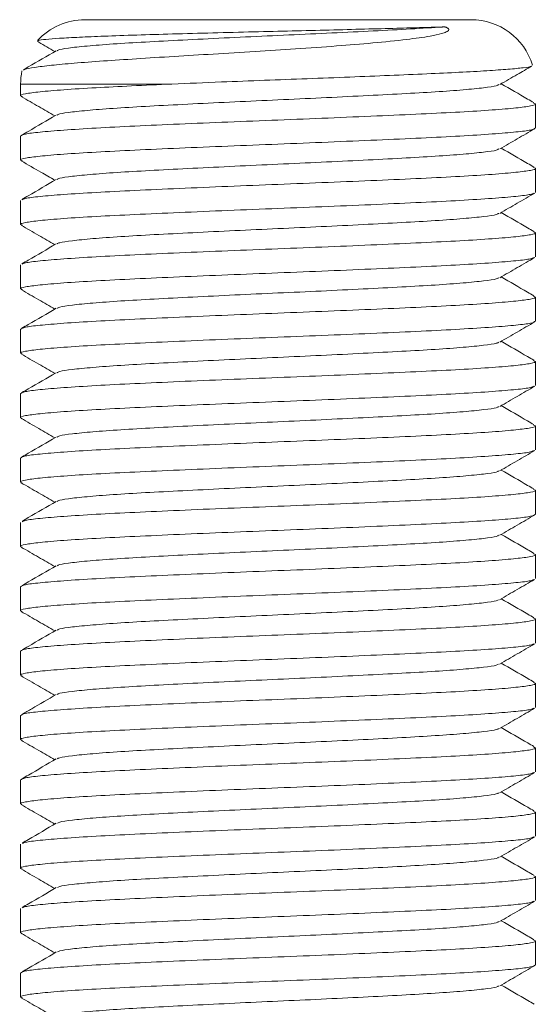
# Model space of a CAD drawing. Header units: millimetres. Extents: x 0 to 210, y 0 to 297.
# Tile 4 of 8: x 78.49 to 86.52, y 160.07 to 175.37. Entities that reach past the tile are written whole.
import ezdxf

# ---------------------------------------------------------------- set-up
doc = ezdxf.new("R2010")
doc.units = ezdxf.units.MM

msp = doc.modelspace()

# ---------------------------------------------------------------- linework, layer by layer
at = {"color": 7, "linetype": 'Continuous', "lineweight": 15}
for p, q in [((79.504, 175.368), (85.504, 175.368)), ((78.504, 174.368), (78.504, 174.186)), ((86.504, 173.686), (86.504, 174.06)), ((78.504, 173.56), (78.504, 173.186)), ((86.504, 172.686), (86.504, 173.06)), ((78.504, 172.56), (78.504, 172.186)), ((86.504, 171.686), (86.504, 172.06)), ((78.504, 171.56), (78.504, 171.186)), ((86.504, 170.686), (86.504, 171.06)), ((78.504, 170.56), (78.504, 170.186)), ((86.504, 169.686), (86.504, 170.06)), ((78.504, 169.56), (78.504, 169.186)), ((86.504, 168.686), (86.504, 169.06)), ((78.504, 168.56), (78.504, 168.186)), ((86.504, 167.686), (86.504, 168.06)), ((78.504, 167.56), (78.504, 167.186)), ((86.504, 166.686), (86.504, 167.06)), ((78.504, 166.56), (78.504, 166.186)), ((86.504, 165.686), (86.504, 166.06)), ((78.504, 165.56), (78.504, 165.186)), ((86.504, 164.686), (86.504, 165.06)), ((78.504, 164.56), (78.504, 164.186)), ((86.504, 163.686), (86.504, 164.06)), ((78.504, 163.56), (78.504, 163.186)), ((86.504, 162.686), (86.504, 163.06)), ((78.504, 162.56), (78.504, 162.186)), ((86.504, 161.686), (86.504, 162.06)), ((78.504, 161.56), (78.504, 161.186)), ((86.504, 160.686), (86.504, 161.06)), ((78.504, 160.56), (78.504, 160.186))]:
    msp.add_line(p, q, dxfattribs=at)
at = {"color": 8, "linetype": 'Continuous', "lineweight": 15}
msp.add_line((80.856, 174.368), (78.504, 174.368), dxfattribs=at)
at = {"color": 7, "linetype": 'Continuous', "lineweight": 15}
for centre, start, end in [((79.504, 174.368), 90, 137.5624), ((85.504, 174.368), 17.1957, 90), ((79.504, 174.368), 168.1503, 180)]:
    msp.add_arc(centre, 1, start, end, dxfattribs=at)
for points, knots in [([(78.551, 174.584), (78.555, 174.588), (78.568, 174.603), (78.709, 174.628), (78.963, 174.659), (79.327, 174.693), (79.773, 174.727), (80.299, 174.761), (80.876, 174.797), (81.501, 174.835), (82.139, 174.874), (82.787, 174.914), (83.405, 174.958), (83.99, 175.006), (84.481, 175.057), (84.831, 175.103), (85.025, 175.144), (85.111, 175.172), (85.146, 175.193), (85.158, 175.207), (85.158, 175.219), (85.154, 175.227), (85.145, 175.235), (85.132, 175.243), (85.115, 175.251), (85.101, 175.255), (85.095, 175.257)], [0, 0, 0, 0, 0.031541, 0.102481, 0.175494, 0.246089, 0.318765, 0.388803, 0.460916, 0.530132, 0.601418, 0.669583, 0.739856, 0.805699, 0.873713, 0.927809, 0.958686, 0.974456, 0.982286, 0.988165, 0.990295, 0.992444, 0.993937, 0.995429, 0.997616, 1, 1, 1, 1]), ([(85.095, 175.257), (84.984, 175.254), (84.759, 175.246), (84.34, 175.235), (83.853, 175.222), (83.305, 175.208), (82.723, 175.194), (82.112, 175.18), (81.481, 175.163), (80.864, 175.147), (80.292, 175.13), (79.805, 175.113), (79.403, 175.096), (79.095, 175.08), (78.884, 175.063), (78.774, 175.049), (78.774, 175.04), (78.774, 175.038)], [0, 0, 0, 0, 0.057462, 0.116204, 0.181656, 0.248929, 0.315667, 0.384321, 0.458122, 0.534443, 0.608243, 0.684512, 0.75361, 0.824675, 0.894387, 0.96607, 1, 1, 1, 1]), ([(85.095, 175.257), (85.046, 175.254), (84.846, 175.24), (84.437, 175.217), (83.837, 175.186), (83.183, 175.154), (82.504, 175.123), (81.826, 175.092), (81.172, 175.06), (80.571, 175.029), (80.044, 174.999), (79.61, 174.967), (79.293, 174.935), (79.106, 174.909), (79.082, 174.892), (79.072, 174.885)], [0, 0, 0, 0, 0.026626, 0.109794, 0.19357, 0.278001, 0.361453, 0.444906, 0.529336, 0.613112, 0.696281, 0.780645, 0.864682, 0.947708, 1, 1, 1, 1]), ([(78.767, 175.028), (78.774, 175.025), (78.863, 174.973), (78.953, 174.921), (79.036, 174.873)], [0, 0, 0, 0, 0.07405, 1, 1, 1, 1]), ([(79.057, 174.885), (78.912, 174.801), (78.742, 174.703), (78.572, 174.605), (78.547, 174.59)], [0, 0, 0, 0, 0.8519718, 1, 1, 1, 1]), ([(86.443, 174.651), (86.442, 174.649), (86.441, 174.639), (86.326, 174.622), (86.099, 174.599), (85.76, 174.575), (85.334, 174.551), (84.822, 174.527), (84.249, 174.503), (83.62, 174.477), (82.964, 174.452), (82.29, 174.427), (81.574, 174.399), (81.109, 174.379), (80.856, 174.368)], [0, 0, 0, 0, 0.02499, 0.110288, 0.198051, 0.283559, 0.371531, 0.457294, 0.545534, 0.631477, 0.719906, 0.805954, 0.894491, 1, 1, 1, 1]), ([(85.951, 174.36), (86.042, 174.413), (86.207, 174.508), (86.371, 174.603), (86.445, 174.646)], [0, 0, 0, 0, 0.550299, 1, 1, 1, 1]), ([(80.856, 174.368), (80.642, 174.359), (80.216, 174.34), (79.645, 174.311), (79.157, 174.28), (78.784, 174.248), (78.562, 174.218), (78.478, 174.193), (78.521, 174.178), (78.533, 174.175)], [0, 0, 0, 0, 0.14801, 0.295309, 0.457556, 0.619173, 0.778847, 0.940841, 1, 1, 1, 1]), ([(85.935, 174.36), (85.926, 174.354), (85.902, 174.337), (85.716, 174.311), (85.399, 174.279), (84.965, 174.247), (84.438, 174.217), (83.836, 174.186), (83.183, 174.154), (82.504, 174.123), (81.826, 174.092), (81.172, 174.06), (80.571, 174.029), (80.044, 173.999), (79.61, 173.967), (79.293, 173.935), (79.106, 173.909), (79.082, 173.892), (79.072, 173.885)], [0, 0, 0, 0, 0.039644, 0.104728, 0.170604, 0.236737, 0.301933, 0.367604, 0.433789, 0.499207, 0.564625, 0.63081, 0.696482, 0.761677, 0.82781, 0.893686, 0.95877, 1, 1, 1, 1]), ([(86.479, 174.08), (86.447, 174.099), (86.278, 174.196), (86.11, 174.294), (85.973, 174.373)], [0, 0, 0, 0, 0.189637, 1, 1, 1, 1]), ([(78.504, 173.56), (78.519, 173.57), (78.549, 173.592), (78.787, 173.622), (79.156, 173.653), (79.658, 173.685), (80.268, 173.716), (80.963, 173.747), (81.719, 173.779), (82.504, 173.81), (83.29, 173.841), (84.046, 173.873), (84.741, 173.904), (85.351, 173.934), (85.852, 173.966), (86.225, 173.998), (86.447, 174.028), (86.532, 174.053), (86.487, 174.068), (86.474, 174.072)], [0, 0, 0, 0, 0.0613175, 0.1217572, 0.1829318, 0.244345, 0.3048882, 0.3658732, 0.4273344, 0.4880841, 0.5488339, 0.610295, 0.6712801, 0.7318233, 0.7932365, 0.8544111, 0.9148507, 0.9761683, 1, 1, 1, 1]), ([(78.515, 174.175), (78.605, 174.122), (78.779, 174.022), (78.953, 173.921), (79.036, 173.873)], [0, 0, 0, 0, 0.521929, 1, 1, 1, 1]), ([(79.056, 173.885), (78.912, 173.801), (78.735, 173.699), (78.558, 173.596), (78.525, 173.578)], [0, 0, 0, 0, 0.817415, 1, 1, 1, 1]), ([(86.504, 173.686), (86.489, 173.675), (86.46, 173.654), (86.222, 173.624), (85.853, 173.593), (85.351, 173.561), (84.741, 173.53), (84.046, 173.499), (83.29, 173.467), (82.504, 173.436), (81.719, 173.405), (80.963, 173.373), (80.268, 173.342), (79.658, 173.312), (79.157, 173.28), (78.783, 173.248), (78.563, 173.218), (78.478, 173.193), (78.521, 173.179), (78.532, 173.175)], [0, 0, 0, 0, 0.061437, 0.121995, 0.183289, 0.244822, 0.305484, 0.366588, 0.428169, 0.489037, 0.549906, 0.611487, 0.672591, 0.733252, 0.794785, 0.856079, 0.916637, 0.978074, 1, 1, 1, 1]), ([(85.951, 173.36), (86.042, 173.413), (86.223, 173.518), (86.404, 173.623), (86.495, 173.675)], [0, 0, 0, 0, 0.499915, 1, 1, 1, 1]), ([(85.935, 173.36), (85.926, 173.354), (85.902, 173.337), (85.716, 173.311), (85.399, 173.279), (84.965, 173.247), (84.438, 173.217), (83.836, 173.186), (83.183, 173.154), (82.504, 173.123), (81.826, 173.092), (81.172, 173.06), (80.571, 173.029), (80.044, 172.999), (79.61, 172.967), (79.293, 172.935), (79.106, 172.909), (79.081, 172.891), (79.072, 172.885)], [0, 0, 0, 0, 0.03928, 0.104375, 0.170264, 0.236409, 0.301616, 0.3673, 0.433497, 0.498927, 0.564357, 0.630554, 0.696238, 0.761445, 0.827591, 0.893479, 0.958575, 1, 1, 1, 1]), ([(86.479, 173.08), (86.447, 173.099), (86.278, 173.196), (86.11, 173.294), (85.973, 173.373)], [0, 0, 0, 0, 0.189653, 1, 1, 1, 1]), ([(78.514, 173.175), (78.616, 173.116), (78.79, 173.015), (78.964, 172.915), (79.036, 172.873)], [0, 0, 0, 0, 0.586505, 1, 1, 1, 1]), ([(78.53, 172.57), (78.541, 172.577), (78.569, 172.595), (78.789, 172.622), (79.156, 172.653), (79.658, 172.685), (80.268, 172.716), (80.963, 172.747), (81.719, 172.779), (82.504, 172.81), (83.29, 172.841), (84.046, 172.873), (84.741, 172.904), (85.351, 172.934), (85.852, 172.966), (86.225, 172.998), (86.447, 173.028), (86.532, 173.053), (86.487, 173.068), (86.474, 173.072)], [0, 0, 0, 0, 0.042269, 0.103934, 0.16635, 0.229008, 0.290779, 0.353001, 0.415709, 0.477691, 0.539673, 0.60238, 0.664602, 0.726373, 0.789032, 0.851447, 0.913113, 0.975674, 1, 1, 1, 1]), ([(79.056, 172.885), (78.912, 172.801), (78.735, 172.699), (78.558, 172.596), (78.525, 172.577)], [0, 0, 0, 0, 0.817349, 1, 1, 1, 1]), ([(86.477, 172.675), (86.466, 172.668), (86.438, 172.651), (86.22, 172.624), (85.853, 172.593), (85.351, 172.561), (84.741, 172.53), (84.045, 172.499), (83.29, 172.467), (82.504, 172.436), (81.719, 172.405), (80.963, 172.373), (80.268, 172.342), (79.658, 172.312), (79.157, 172.28), (78.783, 172.248), (78.563, 172.218), (78.478, 172.193), (78.52, 172.179), (78.531, 172.175)], [0, 0, 0, 0, 0.040499, 0.102446, 0.165146, 0.228091, 0.290144, 0.35265, 0.415644, 0.477909, 0.540174, 0.603167, 0.665673, 0.727727, 0.790671, 0.853372, 0.915319, 0.978165, 1, 1, 1, 1]), ([(85.951, 172.36), (86.041, 172.412), (86.223, 172.517), (86.404, 172.622), (86.495, 172.675)], [0, 0, 0, 0, 0.49992, 1, 1, 1, 1]), ([(86.479, 172.08), (86.447, 172.099), (86.278, 172.196), (86.11, 172.294), (85.973, 172.373)], [0, 0, 0, 0, 0.1896657, 1, 1, 1, 1]), ([(85.935, 172.36), (85.926, 172.354), (85.901, 172.337), (85.716, 172.311), (85.399, 172.279), (84.965, 172.247), (84.438, 172.217), (83.836, 172.186), (83.183, 172.154), (82.504, 172.123), (81.826, 172.092), (81.172, 172.06), (80.571, 172.029), (80.044, 171.999), (79.61, 171.967), (79.293, 171.935), (79.105, 171.909), (79.081, 171.891), (79.072, 171.885)], [0, 0, 0, 0, 0.039023, 0.104127, 0.170024, 0.236178, 0.301394, 0.367087, 0.433292, 0.498731, 0.56417, 0.630376, 0.696068, 0.761284, 0.827438, 0.893335, 0.958439, 1, 1, 1, 1]), ([(78.514, 172.175), (78.604, 172.123), (78.778, 172.022), (78.952, 171.921), (79.036, 171.873)], [0, 0, 0, 0, 0.520901, 1, 1, 1, 1]), ([(78.53, 171.57), (78.541, 171.577), (78.569, 171.595), (78.789, 171.622), (79.156, 171.653), (79.658, 171.685), (80.268, 171.716), (80.963, 171.747), (81.719, 171.779), (82.504, 171.81), (83.29, 171.841), (84.046, 171.873), (84.741, 171.904), (85.351, 171.934), (85.852, 171.966), (86.225, 171.998), (86.447, 172.028), (86.532, 172.053), (86.487, 172.068), (86.474, 172.072)], [0, 0, 0, 0, 0.042347, 0.104011, 0.166425, 0.229082, 0.290852, 0.353072, 0.415778, 0.477759, 0.539739, 0.602445, 0.664666, 0.726435, 0.789093, 0.851507, 0.913171, 0.97573, 1, 1, 1, 1]), ([(79.056, 171.885), (78.912, 171.801), (78.735, 171.699), (78.558, 171.596), (78.525, 171.577)], [0, 0, 0, 0, 0.817312, 1, 1, 1, 1]), ([(86.477, 171.675), (86.466, 171.668), (86.438, 171.651), (86.22, 171.624), (85.853, 171.593), (85.351, 171.561), (84.741, 171.53), (84.045, 171.499), (83.29, 171.467), (82.504, 171.436), (81.719, 171.405), (80.963, 171.373), (80.268, 171.342), (79.658, 171.312), (79.157, 171.28), (78.783, 171.248), (78.563, 171.218), (78.478, 171.193), (78.52, 171.179), (78.531, 171.175)], [0, 0, 0, 0, 0.04037, 0.102362, 0.165108, 0.228099, 0.290197, 0.352749, 0.415789, 0.478099, 0.540409, 0.603449, 0.666001, 0.7281, 0.79109, 0.853836, 0.915829, 0.978721, 1, 1, 1, 1]), ([(85.951, 171.36), (86.041, 171.412), (86.223, 171.517), (86.404, 171.622), (86.495, 171.675)], [0, 0, 0, 0, 0.499921, 1, 1, 1, 1]), ([(85.934, 171.36), (85.925, 171.354), (85.901, 171.337), (85.716, 171.311), (85.399, 171.279), (84.965, 171.247), (84.438, 171.217), (83.836, 171.186), (83.183, 171.154), (82.504, 171.123), (81.826, 171.092), (81.172, 171.06), (80.571, 171.029), (80.044, 170.999), (79.61, 170.967), (79.293, 170.935), (79.105, 170.909), (79.081, 170.891), (79.072, 170.885)], [0, 0, 0, 0, 0.0388859, 0.103995, 0.1698967, 0.2360557, 0.3012764, 0.3669737, 0.4331844, 0.498628, 0.5640715, 0.6302822, 0.6959795, 0.7612002, 0.8273593, 0.893261, 0.9583701, 1, 1, 1, 1]), ([(86.479, 171.08), (86.447, 171.099), (86.278, 171.196), (86.11, 171.294), (85.973, 171.373)], [0, 0, 0, 0, 0.189677, 1, 1, 1, 1]), ([(78.513, 171.175), (78.604, 171.123), (78.778, 171.022), (78.952, 170.921), (79.036, 170.873)], [0, 0, 0, 0, 0.5204296, 1, 1, 1, 1]), ([(78.504, 170.56), (78.519, 170.57), (78.549, 170.592), (78.787, 170.622), (79.156, 170.653), (79.658, 170.685), (80.268, 170.716), (80.963, 170.747), (81.719, 170.779), (82.504, 170.81), (83.29, 170.841), (84.046, 170.873), (84.741, 170.904), (85.351, 170.934), (85.852, 170.966), (86.225, 170.998), (86.447, 171.028), (86.532, 171.053), (86.487, 171.068), (86.474, 171.072)], [0, 0, 0, 0, 0.061327, 0.121776, 0.182961, 0.244384, 0.304936, 0.365931, 0.427402, 0.488161, 0.548921, 0.610391, 0.671386, 0.731939, 0.793362, 0.854546, 0.914995, 0.976323, 1, 1, 1, 1]), ([(79.056, 170.885), (78.912, 170.801), (78.735, 170.699), (78.558, 170.596), (78.525, 170.577)], [0, 0, 0, 0, 0.817307, 1, 1, 1, 1]), ([(86.504, 170.686), (86.489, 170.675), (86.46, 170.654), (86.222, 170.624), (85.853, 170.593), (85.351, 170.561), (84.741, 170.53), (84.046, 170.499), (83.29, 170.467), (82.504, 170.436), (81.719, 170.405), (80.963, 170.373), (80.268, 170.342), (79.658, 170.312), (79.157, 170.28), (78.783, 170.248), (78.563, 170.218), (78.478, 170.193), (78.52, 170.179), (78.53, 170.176)], [0, 0, 0, 0, 0.061537, 0.122192, 0.183585, 0.245218, 0.305977, 0.36718, 0.428861, 0.489828, 0.550795, 0.612475, 0.673678, 0.734438, 0.79607, 0.857464, 0.918119, 0.979656, 1, 1, 1, 1]), ([(85.95, 170.36), (86.041, 170.412), (86.222, 170.517), (86.404, 170.622), (86.494, 170.675)], [0, 0, 0, 0, 0.499922, 1, 1, 1, 1]), ([(85.934, 170.36), (85.925, 170.354), (85.901, 170.337), (85.716, 170.311), (85.399, 170.279), (84.965, 170.247), (84.438, 170.217), (83.836, 170.186), (83.183, 170.154), (82.504, 170.123), (81.826, 170.092), (81.172, 170.06), (80.571, 170.029), (80.044, 169.999), (79.61, 169.967), (79.293, 169.935), (79.105, 169.909), (79.081, 169.891), (79.072, 169.885)], [0, 0, 0, 0, 0.038823, 0.10394, 0.169851, 0.236018, 0.301247, 0.366953, 0.433173, 0.498625, 0.564077, 0.630296, 0.696002, 0.761231, 0.827399, 0.893309, 0.958426, 1, 1, 1, 1]), ([(86.479, 170.08), (86.447, 170.098), (86.279, 170.196), (86.11, 170.294), (85.973, 170.373)], [0, 0, 0, 0, 0.189688, 1, 1, 1, 1]), ([(78.504, 169.56), (78.519, 169.57), (78.549, 169.592), (78.787, 169.622), (79.156, 169.653), (79.658, 169.685), (80.268, 169.716), (80.963, 169.747), (81.719, 169.779), (82.504, 169.81), (83.29, 169.841), (84.046, 169.873), (84.741, 169.904), (85.351, 169.934), (85.852, 169.966), (86.225, 169.998), (86.447, 170.028), (86.532, 170.053), (86.487, 170.068), (86.475, 170.072)], [0, 0, 0, 0, 0.061338, 0.121797, 0.182991, 0.244425, 0.304987, 0.365992, 0.427474, 0.488243, 0.549013, 0.610494, 0.671499, 0.732062, 0.793495, 0.854689, 0.915149, 0.976486, 1, 1, 1, 1]), ([(78.513, 170.176), (78.604, 170.123), (78.778, 170.022), (78.952, 169.921), (79.036, 169.873)], [0, 0, 0, 0, 0.520046, 1, 1, 1, 1]), ([(79.056, 169.885), (78.912, 169.801), (78.735, 169.699), (78.558, 169.596), (78.525, 169.577)], [0, 0, 0, 0, 0.817363, 1, 1, 1, 1]), ([(86.476, 169.675), (86.465, 169.668), (86.437, 169.651), (86.22, 169.624), (85.853, 169.593), (85.351, 169.561), (84.741, 169.53), (84.045, 169.499), (83.29, 169.467), (82.504, 169.436), (81.719, 169.405), (80.963, 169.373), (80.268, 169.342), (79.658, 169.312), (79.157, 169.28), (78.783, 169.248), (78.563, 169.218), (78.478, 169.193), (78.519, 169.179), (78.53, 169.176)], [0, 0, 0, 0, 0.040232, 0.102285, 0.165092, 0.228145, 0.290304, 0.352917, 0.416018, 0.47839, 0.540761, 0.603863, 0.666475, 0.728635, 0.791687, 0.854495, 0.916547, 0.979502, 1, 1, 1, 1]), ([(85.95, 169.359), (86.04, 169.412), (86.222, 169.517), (86.404, 169.622), (86.494, 169.675)], [0, 0, 0, 0, 0.499883, 1, 1, 1, 1]), ([(85.933, 169.359), (85.925, 169.353), (85.901, 169.337), (85.716, 169.311), (85.399, 169.279), (84.965, 169.247), (84.438, 169.217), (83.836, 169.186), (83.183, 169.154), (82.504, 169.123), (81.826, 169.092), (81.172, 169.06), (80.571, 169.029), (80.044, 168.999), (79.61, 168.967), (79.293, 168.935), (79.106, 168.909), (79.081, 168.891), (79.072, 168.885)], [0, 0, 0, 0, 0.037965, 0.103152, 0.169133, 0.235371, 0.30067, 0.366446, 0.432736, 0.498258, 0.56378, 0.63007, 0.695845, 0.761144, 0.827382, 0.893363, 0.95855, 1, 1, 1, 1]), ([(86.48, 169.079), (86.448, 169.098), (86.279, 169.196), (86.11, 169.294), (85.973, 169.373)], [0, 0, 0, 0, 0.189934, 1, 1, 1, 1]), ([(78.513, 169.176), (78.603, 169.123), (78.778, 169.022), (78.952, 168.921), (79.036, 168.873)], [0, 0, 0, 0, 0.51983, 1, 1, 1, 1]), ([(78.504, 168.56), (78.519, 168.57), (78.549, 168.592), (78.787, 168.622), (79.156, 168.653), (79.658, 168.685), (80.268, 168.716), (80.963, 168.747), (81.719, 168.779), (82.504, 168.81), (83.29, 168.841), (84.046, 168.873), (84.741, 168.904), (85.351, 168.934), (85.852, 168.966), (86.225, 168.998), (86.447, 169.028), (86.531, 169.053), (86.488, 169.068), (86.476, 169.072)], [0, 0, 0, 0, 0.061384, 0.121888, 0.183129, 0.244608, 0.305217, 0.366268, 0.427795, 0.48861, 0.549425, 0.610953, 0.672004, 0.732612, 0.794091, 0.855332, 0.915837, 0.97722, 1, 1, 1, 1]), ([(79.056, 168.885), (78.912, 168.801), (78.735, 168.699), (78.558, 168.596), (78.526, 168.578)], [0, 0, 0, 0, 0.817468, 1, 1, 1, 1]), ([(86.475, 168.674), (86.464, 168.668), (86.436, 168.65), (86.22, 168.624), (85.853, 168.593), (85.351, 168.561), (84.741, 168.53), (84.045, 168.499), (83.29, 168.467), (82.504, 168.436), (81.719, 168.405), (80.963, 168.373), (80.268, 168.342), (79.658, 168.312), (79.157, 168.28), (78.783, 168.248), (78.563, 168.218), (78.478, 168.193), (78.519, 168.179), (78.529, 168.176)], [0, 0, 0, 0, 0.039363, 0.101487, 0.164367, 0.227491, 0.289722, 0.352406, 0.41558, 0.478023, 0.540466, 0.603639, 0.666324, 0.728554, 0.791679, 0.854558, 0.916682, 0.979709, 1, 1, 1, 1]), ([(85.949, 168.359), (86.04, 168.412), (86.221, 168.517), (86.403, 168.622), (86.494, 168.674)], [0, 0, 0, 0, 0.499917, 1, 1, 1, 1]), ([(85.933, 168.359), (85.924, 168.353), (85.9, 168.337), (85.715, 168.311), (85.399, 168.279), (84.965, 168.247), (84.438, 168.217), (83.836, 168.186), (83.183, 168.154), (82.504, 168.123), (81.826, 168.092), (81.172, 168.06), (80.571, 168.029), (80.044, 167.999), (79.61, 167.967), (79.293, 167.935), (79.106, 167.909), (79.082, 167.892), (79.072, 167.885)], [0, 0, 0, 0, 0.037707, 0.102929, 0.168945, 0.235218, 0.300552, 0.366363, 0.432688, 0.498245, 0.563802, 0.630128, 0.695939, 0.761272, 0.827546, 0.893562, 0.958784, 1, 1, 1, 1]), ([(86.48, 168.079), (86.448, 168.098), (86.279, 168.196), (86.11, 168.294), (85.973, 168.373)], [0, 0, 0, 0, 0.189881, 1, 1, 1, 1]), ([(78.512, 168.176), (78.603, 168.123), (78.778, 168.022), (78.952, 167.921), (79.036, 167.873)], [0, 0, 0, 0, 0.519689, 1, 1, 1, 1]), ([(78.53, 167.57), (78.542, 167.577), (78.57, 167.595), (78.789, 167.622), (79.156, 167.653), (79.658, 167.685), (80.268, 167.716), (80.963, 167.747), (81.719, 167.779), (82.504, 167.81), (83.29, 167.841), (84.046, 167.873), (84.741, 167.904), (85.351, 167.934), (85.852, 167.966), (86.225, 167.998), (86.447, 168.028), (86.531, 168.053), (86.488, 168.068), (86.476, 168.071)], [0, 0, 0, 0, 0.0418418, 0.103613, 0.1661353, 0.2289014, 0.2907784, 0.353107, 0.4159222, 0.4780103, 0.5400984, 0.6029136, 0.6652422, 0.7271191, 0.7898853, 0.8524076, 0.9141788, 0.9768472, 1, 1, 1, 1]), ([(79.057, 167.885), (78.912, 167.801), (78.735, 167.699), (78.558, 167.596), (78.526, 167.578)], [0, 0, 0, 0, 0.81761, 1, 1, 1, 1]), ([(86.504, 167.686), (86.489, 167.675), (86.46, 167.654), (86.222, 167.624), (85.853, 167.593), (85.351, 167.561), (84.741, 167.53), (84.046, 167.499), (83.29, 167.467), (82.504, 167.436), (81.719, 167.405), (80.963, 167.373), (80.268, 167.342), (79.658, 167.312), (79.157, 167.28), (78.783, 167.248), (78.563, 167.218), (78.478, 167.193), (78.519, 167.179), (78.529, 167.176)], [0, 0, 0, 0, 0.061578, 0.122274, 0.183709, 0.245383, 0.306184, 0.367428, 0.42915, 0.490158, 0.551166, 0.612888, 0.674132, 0.734932, 0.796607, 0.858041, 0.918737, 0.980316, 1, 1, 1, 1]), ([(85.949, 167.359), (86.04, 167.412), (86.221, 167.517), (86.403, 167.622), (86.493, 167.674)], [0, 0, 0, 0, 0.499918, 1, 1, 1, 1]), ([(85.933, 167.359), (85.924, 167.353), (85.9, 167.337), (85.715, 167.311), (85.399, 167.279), (84.965, 167.247), (84.438, 167.217), (83.836, 167.186), (83.183, 167.154), (82.504, 167.123), (81.826, 167.092), (81.172, 167.06), (80.571, 167.029), (80.044, 166.999), (79.61, 166.967), (79.293, 166.935), (79.106, 166.909), (79.082, 166.892), (79.073, 166.885)], [0, 0, 0, 0, 0.037507, 0.10277, 0.168829, 0.235145, 0.30052, 0.366374, 0.432741, 0.49834, 0.563939, 0.630307, 0.696161, 0.761536, 0.827852, 0.89391, 0.959174, 1, 1, 1, 1]), ([(86.481, 167.079), (86.449, 167.098), (86.279, 167.196), (86.11, 167.294), (85.973, 167.373)], [0, 0, 0, 0, 0.189697, 1, 1, 1, 1]), ([(78.512, 167.176), (78.603, 167.124), (78.777, 167.023), (78.952, 166.922), (79.036, 166.873)], [0, 0, 0, 0, 0.519623, 1, 1, 1, 1]), ([(78.504, 166.56), (78.519, 166.57), (78.549, 166.592), (78.787, 166.622), (79.156, 166.653), (79.658, 166.685), (80.268, 166.716), (80.963, 166.747), (81.719, 166.779), (82.504, 166.81), (83.29, 166.841), (84.046, 166.873), (84.741, 166.904), (85.351, 166.934), (85.852, 166.966), (86.225, 166.998), (86.446, 167.028), (86.531, 167.053), (86.488, 167.067), (86.476, 167.071)], [0, 0, 0, 0, 0.061413, 0.121947, 0.183218, 0.244727, 0.305364, 0.366445, 0.428002, 0.488847, 0.549691, 0.611248, 0.672329, 0.732966, 0.794475, 0.855746, 0.91628, 0.977693, 1, 1, 1, 1]), ([(79.057, 166.885), (78.912, 166.801), (78.735, 166.699), (78.559, 166.597), (78.526, 166.578)], [0, 0, 0, 0, 0.8178136, 1, 1, 1, 1]), ([(86.475, 166.674), (86.464, 166.667), (86.436, 166.65), (86.22, 166.624), (85.853, 166.593), (85.351, 166.561), (84.741, 166.53), (84.045, 166.499), (83.29, 166.467), (82.504, 166.436), (81.719, 166.405), (80.963, 166.373), (80.268, 166.342), (79.658, 166.312), (79.157, 166.28), (78.783, 166.248), (78.563, 166.218), (78.478, 166.193), (78.519, 166.179), (78.529, 166.176)], [0, 0, 0, 0, 0.038963, 0.101122, 0.164037, 0.227198, 0.289464, 0.352184, 0.415394, 0.477872, 0.540351, 0.603561, 0.666281, 0.728547, 0.791707, 0.854623, 0.916782, 0.979844, 1, 1, 1, 1]), ([(85.949, 166.359), (86.04, 166.412), (86.221, 166.517), (86.403, 166.622), (86.493, 166.674)], [0, 0, 0, 0, 0.4999189, 1, 1, 1, 1]), ([(85.933, 166.359), (85.924, 166.353), (85.9, 166.337), (85.715, 166.311), (85.399, 166.279), (84.965, 166.247), (84.438, 166.217), (83.836, 166.186), (83.183, 166.154), (82.504, 166.123), (81.826, 166.092), (81.172, 166.06), (80.571, 166.029), (80.044, 165.999), (79.61, 165.967), (79.293, 165.935), (79.107, 165.909), (79.082, 165.892), (79.073, 165.885)], [0, 0, 0, 0, 0.037364, 0.102676, 0.168783, 0.235148, 0.300571, 0.366473, 0.43289, 0.498537, 0.564184, 0.630601, 0.696502, 0.761926, 0.828291, 0.894398, 0.959709, 1, 1, 1, 1]), ([(86.481, 166.079), (86.449, 166.098), (86.28, 166.196), (86.11, 166.294), (85.973, 166.373)], [0, 0, 0, 0, 0.189714, 1, 1, 1, 1]), ([(78.512, 166.176), (78.603, 166.124), (78.777, 166.023), (78.952, 165.922), (79.036, 165.873)], [0, 0, 0, 0, 0.519675, 1, 1, 1, 1]), ([(78.504, 165.56), (78.519, 165.57), (78.549, 165.592), (78.787, 165.622), (79.156, 165.653), (79.658, 165.685), (80.268, 165.716), (80.963, 165.747), (81.719, 165.779), (82.504, 165.81), (83.29, 165.841), (84.046, 165.873), (84.741, 165.904), (85.351, 165.934), (85.852, 165.966), (86.225, 165.998), (86.446, 166.028), (86.531, 166.053), (86.488, 166.067), (86.476, 166.071)], [0, 0, 0, 0, 0.061418, 0.121957, 0.183232, 0.244746, 0.305388, 0.366473, 0.428035, 0.488884, 0.549734, 0.611295, 0.672381, 0.733023, 0.794537, 0.855812, 0.91635, 0.977769, 1, 1, 1, 1]), ([(79.057, 165.885), (78.913, 165.802), (78.736, 165.699), (78.559, 165.597), (78.527, 165.578)], [0, 0, 0, 0, 0.8180634, 1, 1, 1, 1]), ([(86.475, 165.674), (86.464, 165.667), (86.436, 165.65), (86.22, 165.624), (85.853, 165.593), (85.351, 165.561), (84.741, 165.53), (84.045, 165.499), (83.29, 165.467), (82.504, 165.436), (81.719, 165.405), (80.963, 165.373), (80.268, 165.342), (79.658, 165.312), (79.157, 165.28), (78.783, 165.248), (78.563, 165.218), (78.478, 165.193), (78.519, 165.179), (78.529, 165.176)], [0, 0, 0, 0, 0.0388313, 0.100995, 0.1639147, 0.2270797, 0.2893499, 0.3520746, 0.415289, 0.4777716, 0.5402543, 0.6034686, 0.6661933, 0.7284635, 0.7916286, 0.8545482, 0.9167119, 0.9797786, 1, 1, 1, 1]), ([(85.949, 165.359), (86.04, 165.411), (86.221, 165.516), (86.402, 165.621), (86.493, 165.674)], [0, 0, 0, 0, 0.49992, 1, 1, 1, 1]), ([(85.933, 165.359), (85.924, 165.353), (85.9, 165.337), (85.715, 165.311), (85.399, 165.279), (84.965, 165.247), (84.438, 165.217), (83.836, 165.186), (83.183, 165.154), (82.504, 165.123), (81.826, 165.092), (81.172, 165.06), (80.571, 165.029), (80.044, 164.999), (79.61, 164.967), (79.293, 164.935), (79.107, 164.909), (79.083, 164.892), (79.074, 164.886)], [0, 0, 0, 0, 0.037283, 0.102642, 0.168795, 0.235208, 0.300678, 0.366627, 0.433091, 0.498785, 0.564479, 0.630943, 0.696892, 0.762362, 0.828774, 0.894928, 0.960287, 1, 1, 1, 1]), ([(86.481, 165.079), (86.449, 165.098), (86.28, 165.196), (86.11, 165.294), (85.973, 165.373)], [0, 0, 0, 0, 0.189735, 1, 1, 1, 1]), ([(78.504, 164.56), (78.519, 164.57), (78.549, 164.592), (78.787, 164.622), (79.156, 164.653), (79.658, 164.685), (80.268, 164.716), (80.963, 164.747), (81.719, 164.779), (82.504, 164.81), (83.29, 164.841), (84.046, 164.873), (84.741, 164.904), (85.351, 164.934), (85.852, 164.966), (86.225, 164.998), (86.446, 165.028), (86.531, 165.053), (86.488, 165.067), (86.477, 165.071)], [0, 0, 0, 0, 0.0614264, 0.1219734, 0.1832566, 0.2447788, 0.3054295, 0.3665229, 0.4280931, 0.4889507, 0.5498084, 0.6113786, 0.672472, 0.7331227, 0.7946449, 0.8559281, 0.9164751, 0.9779015, 1, 1, 1, 1]), ([(78.512, 165.176), (78.603, 165.123), (78.777, 165.023), (78.952, 164.921), (79.036, 164.873)], [0, 0, 0, 0, 0.519775, 1, 1, 1, 1]), ([(79.058, 164.886), (78.931, 164.812), (78.755, 164.71), (78.578, 164.608), (78.528, 164.579)], [0, 0, 0, 0, 0.716035, 1, 1, 1, 1]), ([(86.475, 164.674), (86.464, 164.667), (86.436, 164.65), (86.22, 164.624), (85.853, 164.593), (85.351, 164.561), (84.741, 164.53), (84.045, 164.499), (83.29, 164.467), (82.504, 164.436), (81.719, 164.405), (80.963, 164.373), (80.268, 164.342), (79.658, 164.312), (79.157, 164.28), (78.783, 164.248), (78.563, 164.218), (78.478, 164.193), (78.519, 164.179), (78.53, 164.176)], [0, 0, 0, 0, 0.038756, 0.100917, 0.163833, 0.226995, 0.289262, 0.351983, 0.415194, 0.477673, 0.540153, 0.603364, 0.666085, 0.728352, 0.791514, 0.85443, 0.91659, 0.979654, 1, 1, 1, 1]), ([(85.949, 164.359), (86.04, 164.411), (86.221, 164.516), (86.402, 164.621), (86.493, 164.674)], [0, 0, 0, 0, 0.499922, 1, 1, 1, 1]), ([(85.933, 164.359), (85.924, 164.353), (85.9, 164.337), (85.715, 164.311), (85.399, 164.279), (84.965, 164.247), (84.438, 164.217), (83.836, 164.186), (83.183, 164.154), (82.504, 164.123), (81.826, 164.092), (81.172, 164.06), (80.571, 164.029), (80.044, 163.999), (79.61, 163.967), (79.293, 163.935), (79.108, 163.909), (79.083, 163.892), (79.074, 163.886)], [0, 0, 0, 0, 0.037269, 0.102671, 0.168869, 0.235325, 0.300839, 0.366831, 0.43334, 0.499077, 0.564815, 0.631323, 0.697315, 0.762829, 0.829286, 0.895483, 0.960885, 1, 1, 1, 1]), ([(86.481, 164.079), (86.449, 164.097), (86.28, 164.195), (86.11, 164.293), (85.973, 164.373)], [0, 0, 0, 0, 0.189797, 1, 1, 1, 1]), ([(78.512, 164.176), (78.603, 164.123), (78.778, 164.022), (78.952, 163.921), (79.036, 163.873)], [0, 0, 0, 0, 0.519919, 1, 1, 1, 1]), ([(78.504, 163.56), (78.519, 163.57), (78.549, 163.592), (78.787, 163.622), (79.156, 163.653), (79.658, 163.685), (80.268, 163.716), (80.963, 163.747), (81.719, 163.779), (82.504, 163.81), (83.29, 163.841), (84.046, 163.873), (84.741, 163.904), (85.351, 163.934), (85.852, 163.966), (86.225, 163.998), (86.446, 164.028), (86.531, 164.053), (86.488, 164.067), (86.477, 164.071)], [0, 0, 0, 0, 0.061443, 0.122007, 0.183307, 0.244846, 0.305513, 0.366623, 0.42821, 0.489085, 0.549959, 0.611546, 0.672656, 0.733323, 0.794862, 0.856162, 0.916726, 0.978169, 1, 1, 1, 1]), ([(79.058, 163.886), (78.914, 163.802), (78.737, 163.7), (78.56, 163.598), (78.528, 163.579)], [0, 0, 0, 0, 0.818524, 1, 1, 1, 1]), ([(86.475, 163.674), (86.464, 163.667), (86.436, 163.65), (86.22, 163.624), (85.853, 163.593), (85.351, 163.561), (84.741, 163.53), (84.045, 163.499), (83.29, 163.467), (82.504, 163.436), (81.719, 163.405), (80.963, 163.373), (80.268, 163.342), (79.658, 163.312), (79.157, 163.28), (78.783, 163.248), (78.563, 163.218), (78.478, 163.193), (78.519, 163.179), (78.53, 163.176)], [0, 0, 0, 0, 0.0387437, 0.1008933, 0.1637986, 0.2269493, 0.2892053, 0.3519157, 0.4151156, 0.477584, 0.5400525, 0.6032524, 0.6659628, 0.7282188, 0.7913695, 0.8542748, 0.9164243, 0.9794766, 1, 1, 1, 1]), ([(85.949, 163.359), (86.04, 163.411), (86.221, 163.516), (86.402, 163.621), (86.493, 163.674)], [0, 0, 0, 0, 0.499924, 1, 1, 1, 1]), ([(85.933, 163.359), (85.924, 163.353), (85.9, 163.337), (85.715, 163.311), (85.399, 163.279), (84.965, 163.247), (84.438, 163.217), (83.836, 163.186), (83.183, 163.154), (82.504, 163.123), (81.826, 163.092), (81.172, 163.06), (80.571, 163.029), (80.044, 162.999), (79.61, 162.967), (79.293, 162.935), (79.108, 162.909), (79.084, 162.892), (79.075, 162.886)], [0, 0, 0, 0, 0.037324, 0.102759, 0.168989, 0.235479, 0.301026, 0.367051, 0.433592, 0.499363, 0.565133, 0.631675, 0.6977, 0.763247, 0.829736, 0.895967, 0.961402, 1, 1, 1, 1]), ([(86.482, 163.079), (86.45, 163.097), (86.28, 163.195), (86.111, 163.293), (85.973, 163.373)], [0, 0, 0, 0, 0.1898319, 1, 1, 1, 1]), ([(78.513, 163.176), (78.603, 163.123), (78.778, 163.022), (78.952, 162.921), (79.036, 162.873)], [0, 0, 0, 0, 0.520099, 1, 1, 1, 1]), ([(78.533, 162.572), (78.544, 162.578), (78.572, 162.595), (78.789, 162.622), (79.156, 162.653), (79.658, 162.685), (80.268, 162.716), (80.963, 162.747), (81.719, 162.779), (82.504, 162.81), (83.29, 162.841), (84.046, 162.873), (84.741, 162.904), (85.351, 162.934), (85.852, 162.966), (86.225, 162.998), (86.446, 163.028), (86.531, 163.053), (86.488, 163.067), (86.477, 163.071)], [0, 0, 0, 0, 0.039439, 0.101444, 0.164204, 0.227208, 0.289319, 0.351884, 0.414938, 0.477261, 0.539585, 0.602638, 0.665203, 0.727315, 0.790319, 0.853078, 0.915083, 0.977989, 1, 1, 1, 1]), ([(79.059, 162.886), (78.914, 162.803), (78.738, 162.7), (78.561, 162.598), (78.529, 162.58)], [0, 0, 0, 0, 0.818691, 1, 1, 1, 1]), ([(86.475, 162.674), (86.464, 162.667), (86.436, 162.65), (86.22, 162.624), (85.853, 162.593), (85.351, 162.561), (84.741, 162.53), (84.045, 162.499), (83.29, 162.467), (82.504, 162.436), (81.719, 162.405), (80.963, 162.373), (80.268, 162.342), (79.658, 162.312), (79.157, 162.28), (78.783, 162.248), (78.563, 162.218), (78.478, 162.193), (78.52, 162.179), (78.53, 162.176)], [0, 0, 0, 0, 0.038799, 0.100931, 0.163817, 0.226949, 0.289187, 0.351879, 0.41506, 0.47751, 0.53996, 0.603141, 0.665833, 0.728071, 0.791203, 0.854089, 0.916221, 0.979254, 1, 1, 1, 1]), ([(85.949, 162.359), (86.04, 162.412), (86.221, 162.517), (86.402, 162.621), (86.493, 162.674)], [0, 0, 0, 0, 0.499926, 1, 1, 1, 1]), ([(85.933, 162.359), (85.924, 162.353), (85.9, 162.337), (85.715, 162.311), (85.399, 162.279), (84.965, 162.247), (84.438, 162.217), (83.836, 162.186), (83.183, 162.154), (82.504, 162.123), (81.826, 162.092), (81.172, 162.06), (80.571, 162.029), (80.044, 161.999), (79.61, 161.967), (79.293, 161.935), (79.108, 161.909), (79.084, 161.893), (79.075, 161.886)], [0, 0, 0, 0, 0.037454, 0.102909, 0.169161, 0.235672, 0.30124, 0.367287, 0.43385, 0.499641, 0.565433, 0.631996, 0.698043, 0.76361, 0.830121, 0.896373, 0.961829, 1, 1, 1, 1]), ([(86.482, 162.078), (86.45, 162.097), (86.28, 162.195), (86.111, 162.293), (85.973, 162.373)], [0, 0, 0, 0, 0.189871, 1, 1, 1, 1]), ([(78.513, 162.176), (78.603, 162.123), (78.778, 162.022), (78.952, 161.921), (79.036, 161.873)], [0, 0, 0, 0, 0.520314, 1, 1, 1, 1]), ([(78.534, 161.572), (78.545, 161.578), (78.573, 161.596), (78.789, 161.622), (79.156, 161.653), (79.658, 161.685), (80.268, 161.716), (80.963, 161.747), (81.719, 161.779), (82.504, 161.81), (83.29, 161.841), (84.046, 161.873), (84.741, 161.904), (85.351, 161.934), (85.852, 161.966), (86.225, 161.998), (86.446, 162.028), (86.531, 162.053), (86.489, 162.067), (86.478, 162.071)], [0, 0, 0, 0, 0.039101, 0.10115, 0.163953, 0.227001, 0.289156, 0.351764, 0.414861, 0.477228, 0.539595, 0.602692, 0.665301, 0.727456, 0.790504, 0.853307, 0.915355, 0.978305, 1, 1, 1, 1]), ([(79.059, 161.887), (78.915, 161.803), (78.738, 161.7), (78.561, 161.598), (78.529, 161.58)], [0, 0, 0, 0, 0.818818, 1, 1, 1, 1]), ([(86.475, 161.674), (86.464, 161.667), (86.436, 161.65), (86.22, 161.624), (85.853, 161.593), (85.351, 161.561), (84.741, 161.53), (84.045, 161.499), (83.29, 161.467), (82.504, 161.436), (81.719, 161.405), (80.963, 161.373), (80.268, 161.342), (79.658, 161.312), (79.157, 161.28), (78.783, 161.248), (78.563, 161.218), (78.478, 161.193), (78.52, 161.179), (78.53, 161.176)], [0, 0, 0, 0, 0.038928, 0.101034, 0.163895, 0.227001, 0.289212, 0.351878, 0.415033, 0.477458, 0.539882, 0.603037, 0.665703, 0.727915, 0.791021, 0.853881, 0.915987, 0.978994, 1, 1, 1, 1]), ([(85.949, 161.359), (86.04, 161.412), (86.221, 161.517), (86.403, 161.622), (86.493, 161.674)], [0, 0, 0, 0, 0.499928, 1, 1, 1, 1]), ([(85.933, 161.359), (85.924, 161.353), (85.9, 161.337), (85.715, 161.311), (85.399, 161.279), (84.965, 161.247), (84.438, 161.217), (83.836, 161.186), (83.183, 161.154), (82.504, 161.123), (81.826, 161.092), (81.172, 161.06), (80.571, 161.029), (80.044, 160.999), (79.61, 160.967), (79.293, 160.935), (79.109, 160.909), (79.085, 160.893), (79.076, 160.887)], [0, 0, 0, 0, 0.037662, 0.103127, 0.169389, 0.235909, 0.301486, 0.367542, 0.434115, 0.499916, 0.565717, 0.632289, 0.698345, 0.763922, 0.830443, 0.896704, 0.962169, 1, 1, 1, 1]), ([(86.482, 161.078), (86.45, 161.097), (86.28, 161.195), (86.111, 161.293), (85.973, 161.373)], [0, 0, 0, 0, 0.189911, 1, 1, 1, 1]), ([(78.504, 160.56), (78.519, 160.57), (78.549, 160.592), (78.787, 160.622), (79.156, 160.653), (79.658, 160.685), (80.268, 160.716), (80.963, 160.747), (81.719, 160.779), (82.504, 160.81), (83.29, 160.841), (84.046, 160.873), (84.741, 160.904), (85.351, 160.934), (85.852, 160.966), (86.226, 160.998), (86.446, 161.028), (86.531, 161.053), (86.489, 161.067), (86.478, 161.071)], [0, 0, 0, 0, 0.061502, 0.122124, 0.183483, 0.245081, 0.305807, 0.366976, 0.428622, 0.489555, 0.550488, 0.612134, 0.673303, 0.734028, 0.795627, 0.856986, 0.917607, 0.97911, 1, 1, 1, 1]), ([(78.513, 161.176), (78.604, 161.123), (78.778, 161.022), (78.952, 160.921), (79.036, 160.873)], [0, 0, 0, 0, 0.520559, 1, 1, 1, 1]), ([(79.059, 160.887), (78.915, 160.803), (78.738, 160.701), (78.562, 160.598), (78.53, 160.58)], [0, 0, 0, 0, 0.818911, 1, 1, 1, 1]), ([(86.504, 160.686), (86.489, 160.675), (86.46, 160.654), (86.222, 160.624), (85.853, 160.593), (85.351, 160.561), (84.741, 160.53), (84.046, 160.499), (83.29, 160.467), (82.504, 160.436), (81.719, 160.405), (80.963, 160.373), (80.268, 160.342), (79.658, 160.312), (79.157, 160.28), (78.783, 160.248), (78.563, 160.218), (78.478, 160.193), (78.52, 160.179), (78.531, 160.175)], [0, 0, 0, 0, 0.061508, 0.122135, 0.1835, 0.245104, 0.305835, 0.36701, 0.428662, 0.4896, 0.550539, 0.612191, 0.673366, 0.734097, 0.795701, 0.857065, 0.917693, 0.979201, 1, 1, 1, 1]), ([(85.95, 160.359), (86.04, 160.412), (86.221, 160.517), (86.403, 160.622), (86.493, 160.674)], [0, 0, 0, 0, 0.49993, 1, 1, 1, 1]), ([(85.933, 160.359), (85.924, 160.353), (85.9, 160.337), (85.716, 160.311), (85.399, 160.279), (84.965, 160.247), (84.438, 160.217), (83.836, 160.186), (83.183, 160.154), (82.504, 160.123), (81.826, 160.092), (81.172, 160.06), (80.571, 160.029), (80.044, 159.999), (79.61, 159.967), (79.293, 159.935), (79.109, 159.909), (79.085, 159.893), (79.076, 159.887)], [0, 0, 0, 0, 0.037955, 0.103417, 0.169676, 0.236194, 0.301768, 0.367822, 0.434392, 0.50019, 0.565988, 0.632558, 0.698612, 0.764186, 0.830704, 0.896963, 0.962425, 1, 1, 1, 1]), ([(86.483, 160.078), (86.451, 160.097), (86.281, 160.195), (86.111, 160.293), (85.973, 160.373)], [0, 0, 0, 0, 0.189951, 1, 1, 1, 1]), ([(78.513, 160.175), (78.604, 160.123), (78.778, 160.022), (78.952, 159.921), (79.036, 159.873)], [0, 0, 0, 0, 0.520829, 1, 1, 1, 1])]:
    msp.add_open_spline(points, degree=3, knots=knots, dxfattribs=at)

doc.saveas('drawing.dxf')
